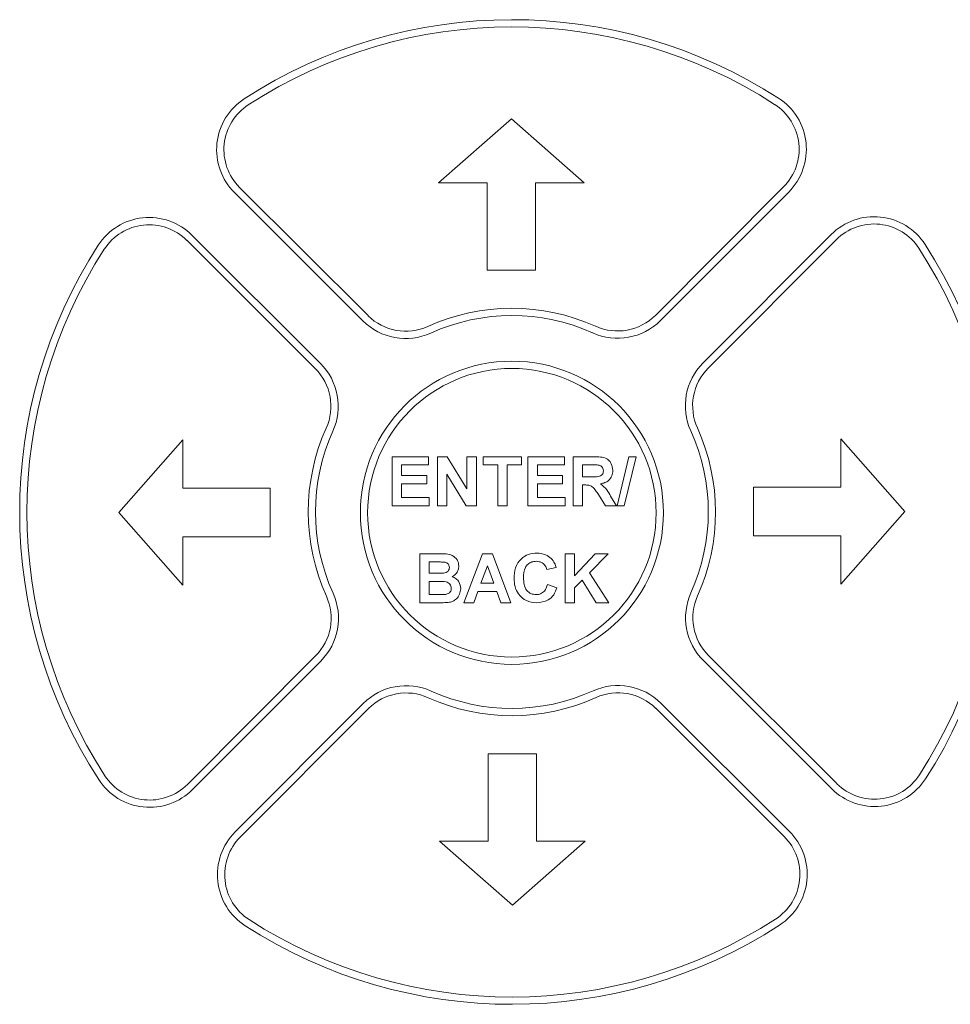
# Paper-space layout '2' of a CAD drawing. Header units: inches. Extents: x 1 to 109, y 1 to 85.
# Tile 26 of 66: x 50.5 to 52.42, y 60.96 to 62.99. Entities that reach past the tile are written whole.
import ezdxf

# ---------------------------------------------------------------- set-up
doc = ezdxf.new("R2010")
doc.units = ezdxf.units.IN
doc.header["$MEASUREMENT"] = 0

psp = doc.layouts.new('2')

# ---------------------------------------------------------------- linework, layer by layer
at = {"color": 7, "linetype": 'Continuous', "lineweight": 15, "ltscale": 5}
for p, q in [((51.5177, 62.7841), (51.3677, 62.6521)), ((51.6677, 62.6521), (51.5177, 62.7841)), ((51.3677, 62.6521), (51.4677, 62.6521)), ((51.4677, 62.6521), (51.4677, 62.4721)), ((51.5677, 62.4721), (51.5677, 62.6521)), ((51.5677, 62.6521), (51.6677, 62.6521)), ((50.9466, 62.6322), (51.2115, 62.3679)), ((50.9572, 62.6428), (51.2221, 62.3785)), ((51.8145, 62.3791), (52.0789, 62.644)), ((51.8251, 62.3685), (52.0895, 62.6334)), ((51.1239, 62.2801), (50.859, 62.5444)), ((52.1773, 62.5458), (51.9129, 62.2809)), ((51.1133, 62.2695), (50.8484, 62.5338)), ((52.1879, 62.5352), (51.9235, 62.2703)), ((51.4677, 62.4721), (51.5677, 62.4721)), ((50.8403, 62.1227), (50.7083, 61.9727)), ((50.8403, 62.0227), (50.8403, 62.1227)), ((52.3291, 61.9747), (52.1971, 62.1247)), ((52.1971, 62.1247), (52.1971, 62.0247)), ((51.2718, 61.9866), (51.2718, 62.0877)), ((51.2718, 62.0877), (51.347, 62.0877)), ((51.347, 62.0877), (51.347, 62.0708)), ((51.3651, 61.9866), (51.3651, 62.0877)), ((51.3651, 62.0877), (51.3854, 62.0877)), ((51.3854, 62.0877), (51.426, 62.0213)), ((51.426, 62.0213), (51.426, 62.0877)), ((51.426, 62.0877), (51.4455, 62.0877)), ((51.4455, 62.0877), (51.4455, 61.9866)), ((51.4598, 62.0708), (51.4598, 62.0877)), ((51.4598, 62.0877), (51.5388, 62.0877)), ((51.5388, 62.0877), (51.5388, 62.0708)), ((51.5518, 61.9866), (51.5518, 62.0877)), ((51.5518, 62.0877), (51.627, 62.0877)), ((51.627, 62.0877), (51.627, 62.0708)), ((51.6451, 61.9866), (51.6451, 62.0877)), ((51.6451, 62.0877), (51.6876, 62.0877)), ((51.7355, 61.9866), (51.7601, 62.0877)), ((51.7748, 62.0877), (51.7501, 61.9866)), ((51.7601, 62.0877), (51.7748, 62.0877)), ((51.347, 62.0708), (51.2912, 62.0708)), ((51.2912, 62.0708), (51.2912, 62.0488)), ((51.4896, 62.0708), (51.4598, 62.0708)), ((51.4896, 61.9866), (51.4896, 62.0708)), ((51.5388, 62.0708), (51.509, 62.0708)), ((51.509, 62.0708), (51.509, 61.9866)), ((51.627, 62.0708), (51.5712, 62.0708)), ((51.5712, 62.0708), (51.5712, 62.0488)), ((51.6811, 62.0708), (51.6646, 62.0708)), ((51.6646, 62.0708), (51.6646, 62.0462)), ((51.2912, 62.0488), (51.3431, 62.0488)), ((51.3431, 62.0488), (51.3431, 62.032)), ((51.4246, 61.9866), (51.3846, 62.052)), ((51.3846, 62.052), (51.3846, 61.9866)), ((51.5712, 62.0488), (51.6231, 62.0488)), ((51.6231, 62.0488), (51.6231, 62.032)), ((51.6646, 62.0462), (51.6802, 62.0462)), ((51.0203, 62.0227), (50.8403, 62.0227)), ((51.0203, 61.9227), (51.0203, 62.0227)), ((51.3431, 62.032), (51.2912, 62.032)), ((51.2912, 62.032), (51.2912, 62.0034)), ((51.6231, 62.032), (51.5712, 62.032)), ((51.5712, 62.032), (51.5712, 62.0034)), ((51.6689, 62.0294), (51.6646, 62.0294)), ((51.6646, 62.0294), (51.6646, 61.9866)), ((52.0171, 62.0247), (52.0171, 61.9247)), ((52.1971, 62.0247), (52.0171, 62.0247)), ((51.2912, 62.0034), (51.3483, 62.0034)), ((51.3483, 62.0034), (51.3483, 61.9866)), ((51.5712, 62.0034), (51.6283, 62.0034)), ((51.6283, 62.0034), (51.6283, 61.9866)), ((51.7119, 61.9866), (51.6975, 62.0095)), ((51.7223, 62.0066), (51.7346, 61.9866)), ((51.3483, 61.9866), (51.2718, 61.9866)), ((51.3846, 61.9866), (51.3651, 61.9866)), ((51.4455, 61.9866), (51.4246, 61.9866)), ((51.509, 61.9866), (51.4896, 61.9866)), ((51.6283, 61.9866), (51.5518, 61.9866)), ((51.6646, 61.9866), (51.6451, 61.9866)), ((51.7346, 61.9866), (51.7119, 61.9866)), ((51.7501, 61.9866), (51.7355, 61.9866)), ((50.7083, 61.9727), (50.8403, 61.8227)), ((52.1971, 61.8247), (52.3291, 61.9747)), ((50.8403, 61.8227), (50.8403, 61.9227)), ((50.8403, 61.9227), (51.0203, 61.9227)), ((52.0171, 61.9247), (52.1971, 61.9247)), ((52.1971, 61.9247), (52.1971, 61.8247)), ((51.3288, 61.8876), (51.3696, 61.8876)), ((51.3288, 61.7865), (51.3288, 61.8876)), ((51.4196, 61.7865), (51.4578, 61.8876)), ((51.4578, 61.8876), (51.4784, 61.8876)), ((51.4784, 61.8876), (51.5168, 61.7865)), ((51.6283, 61.7865), (51.6283, 61.8876)), ((51.6283, 61.8876), (51.6477, 61.8876)), ((51.6477, 61.8876), (51.6477, 61.8423)), ((51.6477, 61.8423), (51.6904, 61.8876)), ((51.7171, 61.8876), (51.6787, 61.8485)), ((51.6904, 61.8876), (51.7171, 61.8876)), ((51.3606, 61.8707), (51.3483, 61.8707)), ((51.3483, 61.8707), (51.3483, 61.8474)), ((51.4682, 61.8629), (51.4549, 61.8267)), ((51.4815, 61.8267), (51.4682, 61.8629)), ((51.6101, 61.8591), (51.5907, 61.8552)), ((51.3483, 61.8474), (51.3623, 61.8474)), ((51.6787, 61.8485), (51.7184, 61.7865)), ((51.3656, 61.8305), (51.3483, 61.8305)), ((51.3483, 61.8305), (51.3483, 61.8033)), ((51.4549, 61.8267), (51.4815, 61.8267)), ((51.592, 61.8241), (51.6114, 61.8176)), ((51.6639, 61.8334), (51.6477, 61.817)), ((51.6477, 61.817), (51.6477, 61.7865)), ((51.6925, 61.7865), (51.6639, 61.8334)), ((51.3483, 61.8033), (51.3681, 61.8033)), ((51.4488, 61.8098), (51.4403, 61.7865)), ((51.4876, 61.8098), (51.4488, 61.8098)), ((51.4962, 61.7865), (51.4876, 61.8098)), ((51.3631, 61.7865), (51.3288, 61.7865)), ((51.4403, 61.7865), (51.4196, 61.7865)), ((51.5168, 61.7865), (51.4962, 61.7865)), ((51.6477, 61.7865), (51.6283, 61.7865)), ((51.7184, 61.7865), (51.6925, 61.7865)), ((50.8496, 61.4121), (51.1139, 61.677)), ((51.9242, 61.6779), (52.189, 61.4136)), ((50.8602, 61.4016), (51.1246, 61.6664)), ((51.9136, 61.6673), (52.1785, 61.4029)), ((51.2123, 61.5789), (50.948, 61.314)), ((52.0909, 61.3152), (51.826, 61.5795)), ((51.2229, 61.5683), (50.9586, 61.3034)), ((52.0803, 61.3045), (51.8154, 61.5689)), ((51.5697, 61.4753), (51.4697, 61.4753)), ((51.4697, 61.4753), (51.4697, 61.2953)), ((51.5697, 61.2953), (51.5697, 61.4753)), ((51.4697, 61.2953), (51.3697, 61.2953)), ((51.3697, 61.2953), (51.5197, 61.1633)), ((51.5197, 61.1633), (51.6697, 61.2953)), ((51.6697, 61.2953), (51.5697, 61.2953))]:
    psp.add_line(p, q, dxfattribs=at)
at = {"color": 7, "linetype": 'Continuous', "lineweight": 15, "ltscale": 25}
for radius in [0.3125, 0.2975]:
    psp.add_circle((51.5187, 61.9721), radius, dxfattribs=at)
for centre, radius, start, end in [((51.5187, 61.9737), 1.015, 57.1891, 122.9312), ((51.5187, 61.9737), 1, 57.1891, 122.9312), ((51.0349, 62.7207), 0.125, 122.9312, 225.0602), ((51.0349, 62.7207), 0.11, 122.9312, 225.0602), ((52.001, 62.7217), 0.11, 315.0602, 57.1891), ((52.001, 62.7217), 0.125, 315.0602, 57.1891), ((50.7707, 62.4559), 0.125, 45.0602, 147.1891), ((50.7707, 62.4559), 0.11, 45.0602, 147.1891), ((52.2657, 62.4575), 0.125, 32.9312, 135.0602), ((52.2657, 62.4575), 0.11, 32.9312, 135.0602), ((51.5187, 61.9737), 1.015, 327.1891, 32.9312), ((51.5187, 61.9737), 1.015, 147.1891, 212.9312), ((51.5187, 61.9737), 1, 147.1891, 212.9312), ((51.5187, 61.9737), 1, 327.1891, 32.9312), ((51.5187, 61.9737), 0.42, 65.7207, 114.3996), ((51.2998, 62.4563), 0.125, 225.0602, 294.3996), ((51.2998, 62.4563), 0.11, 225.0602, 294.3996), ((51.5187, 61.9737), 0.405, 65.7207, 114.3996), ((51.7367, 62.4568), 0.125, 245.7207, 315.0602), ((51.7367, 62.4568), 0.11, 245.7207, 315.0602), ((52.0014, 62.1926), 0.125, 135.0602, 204.3996), ((51.0356, 62.1916), 0.11, 335.7207, 45.0602), ((51.0356, 62.1916), 0.125, 335.7207, 45.0602), ((52.0014, 62.1926), 0.11, 135.0602, 204.3996), ((51.5187, 61.9737), 0.42, 155.7207, 204.3996), ((51.5187, 61.9737), 0.405, 155.7207, 204.3996), ((51.5187, 61.9737), 0.405, 335.7207, 24.3996), ((51.5187, 61.9737), 0.42, 335.7207, 24.3996), ((51.0361, 61.7547), 0.11, 315.0602, 24.3996), ((51.0361, 61.7547), 0.125, 315.0602, 24.3996), ((52.0019, 61.7558), 0.125, 155.7207, 225.0602), ((52.0019, 61.7558), 0.11, 155.7207, 225.0602), ((51.3008, 61.4906), 0.125, 65.7207, 135.0602), ((51.7377, 61.491), 0.125, 45.0602, 114.3996), ((51.3008, 61.4906), 0.11, 65.7207, 135.0602), ((51.5187, 61.9737), 0.42, 245.7207, 294.3996), ((51.5187, 61.9737), 0.405, 245.7207, 294.3996), ((51.7377, 61.491), 0.11, 45.0602, 114.3996), ((50.7717, 61.4898), 0.11, 212.9312, 315.0602), ((52.2667, 61.4914), 0.11, 225.0602, 327.1891), ((50.7717, 61.4898), 0.125, 212.9312, 315.0602), ((52.2667, 61.4914), 0.125, 225.0602, 327.1891), ((51.0365, 61.2257), 0.125, 135.0602, 237.1891), ((52.0026, 61.2267), 0.125, 302.9312, 45.0602), ((51.0365, 61.2257), 0.11, 135.0602, 237.1891), ((52.0026, 61.2267), 0.11, 302.9312, 45.0602), ((51.5187, 61.9737), 1, 237.1891, 302.9312), ((51.5187, 61.9737), 1.015, 237.1891, 302.9312)]:
    psp.add_arc(centre, radius, start, end, dxfattribs=at)
at = {"color": 7, "linetype": 'Continuous', "lineweight": 15, "ltscale": 5}
for points, knots in [([(51.6876, 62.0877), (51.6922, 62.0876), (51.7013, 62.0875), (51.713, 62.0851), (51.7202, 62.079), (51.7254, 62.0713), (51.7262, 62.0643), (51.7268, 62.0597)], [0, 0, 0, 0, 0.251138, 0.500538, 0.625743, 0.751054, 1, 1, 1, 1]), ([(51.6802, 62.0462), (51.686, 62.046), (51.6931, 62.0458), (51.7015, 62.048), (51.7049, 62.0507), (51.7071, 62.0545), (51.7073, 62.0574), (51.7074, 62.0588)], [0, 0, 0, 0, 0.5009076, 0.6257176, 0.7503646, 0.8750206, 1, 1, 1, 1]), ([(51.6966, 62.0705), (51.6937, 62.0706), (51.6885, 62.0709), (51.6834, 62.0709), (51.6811, 62.0708)], [0, 0, 0, 0, 0.559921, 1, 1, 1, 1]), ([(51.7074, 62.0588), (51.7072, 62.0604), (51.7069, 62.0637), (51.7033, 62.0687), (51.6991, 62.0698), (51.6966, 62.0705)], [0, 0, 0, 0, 0.281084, 0.561281, 1, 1, 1, 1]), ([(51.7268, 62.0597), (51.7265, 62.0558), (51.7258, 62.048), (51.7192, 62.0388), (51.7104, 62.0337), (51.7044, 62.0325), (51.7014, 62.0319)], [0, 0, 0, 0, 0.279943, 0.558974, 0.779184, 1, 1, 1, 1]), ([(51.6975, 62.0095), (51.6954, 62.0123), (51.6913, 62.0178), (51.6856, 62.0259), (51.6771, 62.0294), (51.6717, 62.0294), (51.6689, 62.0294)], [0, 0, 0, 0, 0.280952, 0.561253, 0.779439, 1, 1, 1, 1]), ([(51.7014, 62.0319), (51.7062, 62.0279), (51.7147, 62.0207), (51.72, 62.0109), (51.7223, 62.0066)], [0, 0, 0, 0, 0.558188, 1, 1, 1, 1]), ([(51.3696, 61.8876), (51.374, 61.8876), (51.3829, 61.8875), (51.3964, 61.8851), (51.4048, 61.877), (51.4087, 61.8689), (51.409, 61.8644), (51.4092, 61.8621)], [0, 0, 0, 0, 0.251249, 0.500787, 0.749374, 0.874643, 1, 1, 1, 1]), ([(51.5233, 61.8368), (51.5237, 61.8442), (51.5246, 61.859), (51.536, 61.8772), (51.5526, 61.8875), (51.5643, 61.8884), (51.5701, 61.8889)], [0, 0, 0, 0, 0.280688, 0.559622, 0.779535, 1, 1, 1, 1]), ([(51.5701, 61.8889), (51.5763, 61.8884), (51.5874, 61.8876), (51.5961, 61.8808), (51.5999, 61.8778)], [0, 0, 0, 0, 0.559913, 1, 1, 1, 1]), ([(51.5999, 61.8778), (51.6025, 61.8747), (51.6071, 61.869), (51.6092, 61.8621), (51.6101, 61.8591)], [0, 0, 0, 0, 0.55896, 1, 1, 1, 1]), ([(51.379, 61.8704), (51.3755, 61.8705), (51.3694, 61.8707), (51.3633, 61.8707), (51.3606, 61.8707)], [0, 0, 0, 0, 0.55995, 1, 1, 1, 1]), ([(51.3779, 61.8477), (51.3796, 61.848), (51.383, 61.8486), (51.3871, 61.8513), (51.3894, 61.8552), (51.3896, 61.8579), (51.3898, 61.8592)], [0, 0, 0, 0, 0.280494, 0.559925, 0.779752, 1, 1, 1, 1]), ([(51.3898, 61.8592), (51.3896, 61.8608), (51.3893, 61.8641), (51.3856, 61.869), (51.3815, 61.8698), (51.379, 61.8704)], [0, 0, 0, 0, 0.281071, 0.561092, 1, 1, 1, 1]), ([(51.4092, 61.8621), (51.409, 61.8596), (51.4085, 61.8545), (51.4044, 61.8461), (51.3989, 61.8424), (51.3955, 61.8402)], [0, 0, 0, 0, 0.280922, 0.561818, 1, 1, 1, 1]), ([(51.5687, 61.872), (51.5657, 61.8718), (51.5597, 61.8713), (51.5517, 61.8666), (51.5435, 61.8559), (51.543, 61.8456), (51.5427, 61.8383)], [0, 0, 0, 0, 0.18715, 0.37398, 0.560738, 1, 1, 1, 1]), ([(51.5907, 61.8552), (51.5898, 61.8579), (51.588, 61.8632), (51.582, 61.8687), (51.5754, 61.8716), (51.5709, 61.8719), (51.5687, 61.872)], [0, 0, 0, 0, 0.27983, 0.559275, 0.779493, 1, 1, 1, 1]), ([(51.3623, 61.8474), (51.3653, 61.8474), (51.3704, 61.8474), (51.3756, 61.8476), (51.3779, 61.8477)], [0, 0, 0, 0, 0.560048, 1, 1, 1, 1]), ([(51.3955, 61.8402), (51.3983, 61.839), (51.4039, 61.8367), (51.4114, 61.8284), (51.4125, 61.8205), (51.4131, 61.8158)], [0, 0, 0, 0, 0.281048, 0.561618, 1, 1, 1, 1]), ([(51.5694, 61.7865), (51.5622, 61.7873), (51.5478, 61.7888), (51.532, 61.8028), (51.5242, 61.8198), (51.5236, 61.8311), (51.5233, 61.8368)], [0, 0, 0, 0, 0.2795713, 0.5587081, 0.7790526, 1, 1, 1, 1]), ([(51.5427, 61.8383), (51.5429, 61.8337), (51.5432, 61.8245), (51.5479, 61.812), (51.5577, 61.8044), (51.565, 61.8037), (51.5686, 61.8033)], [0, 0, 0, 0, 0.281346, 0.560537, 0.780083, 1, 1, 1, 1]), ([(51.3936, 61.8166), (51.3935, 61.8181), (51.3933, 61.8211), (51.3911, 61.8251), (51.3876, 61.828), (51.3791, 61.831), (51.3716, 61.8308), (51.3656, 61.8305)], [0, 0, 0, 0, 0.1249476, 0.2497149, 0.3744391, 0.4994162, 1, 1, 1, 1]), ([(51.3828, 61.8039), (51.3845, 61.8044), (51.3878, 61.8053), (51.3915, 61.8086), (51.3934, 61.8126), (51.3936, 61.8153), (51.3936, 61.8166)], [0, 0, 0, 0, 0.280013, 0.559354, 0.779487, 1, 1, 1, 1]), ([(51.4131, 61.8158), (51.4126, 61.8118), (51.4116, 61.804), (51.4053, 61.7946), (51.3968, 61.7888), (51.3906, 61.7877), (51.3876, 61.7872)], [0, 0, 0, 0, 0.279789, 0.559453, 0.779461, 1, 1, 1, 1]), ([(51.5686, 61.8033), (51.5718, 61.8036), (51.5782, 61.8043), (51.5878, 61.8113), (51.5904, 61.8192), (51.592, 61.8241)], [0, 0, 0, 0, 0.2804733, 0.5604546, 1, 1, 1, 1]), ([(51.6114, 61.8176), (51.6096, 61.8126), (51.606, 61.8026), (51.5917, 61.7888), (51.5779, 61.7873), (51.5694, 61.7865)], [0, 0, 0, 0, 0.281276, 0.561399, 1, 1, 1, 1]), ([(51.3681, 61.8033), (51.3709, 61.8033), (51.3758, 61.8033), (51.3807, 61.8037), (51.3828, 61.8039)], [0, 0, 0, 0, 0.560184, 1, 1, 1, 1]), ([(51.3876, 61.7872), (51.383, 61.7869), (51.3748, 61.7865), (51.3667, 61.7865), (51.3631, 61.7865)], [0, 0, 0, 0, 0.559954, 1, 1, 1, 1])]:
    psp.add_open_spline(points, degree=3, knots=knots, dxfattribs=at)

doc.saveas('drawing.dxf')
